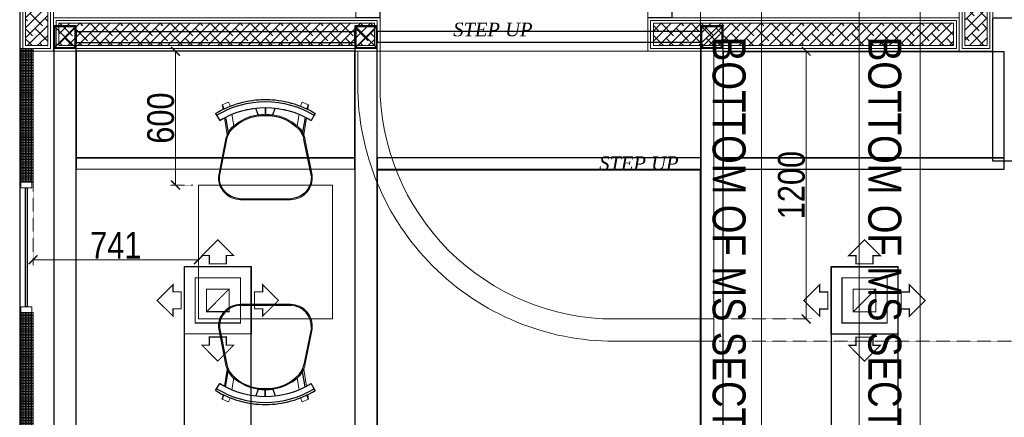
# Model space of a CAD drawing. Header units: millimetres. Extents: x -106827 to 92813, y -35754 to 7831.
# Tile 51 of 160: x -56150 to -51737, y -20108 to -18326. Entities that reach past the tile are written whole.
import ezdxf
from ezdxf.xclip import XClip

# ---------------------------------------------------------------- set-up
doc = ezdxf.new("R2010")
doc.units = ezdxf.units.MM
doc.header["$XCLIPFRAME"] = 2
doc.header["$PDMODE"] = 35
doc.linetypes.add('General Arrangement Plan$0$( Hidden )', pattern=[0.375, 0.25, -0.125])
doc.linetypes.add('General Arrangement Plan$1$HIDDEN', pattern=[0.375, 0.25, -0.125])
for name, color, linetype, lineweight in [('2020 HVAC SUPPLY AIR DUCT', 3, 'Continuous', 25), ('2020 HVAC SUPPLY GRILLE & DIFFSUR', 80, 'Continuous', 15), ('General Arrangement Plan$0$DIM', 7, 'Continuous', 13), ('General Arrangement Plan$1$A-HATCH', 15, 'Continuous', 0), ('General Arrangement Plan$1$A-PARTITION', 23, 'Continuous', 9), ('General Arrangement Plan$1$BEAM', 113, 'Continuous', 9), ('General Arrangement Plan$1$Finishes', 5, 'Continuous', 13), ('General Arrangement Plan$1$FURN', 252, 'Continuous', 5), ('General Arrangement Plan$1$glass partition', 132, 'Continuous', 0), ('General Arrangement Plan$1$WALL NEW', 6, 'Continuous', 13)]:
    doc.layers.add(name, color=color, linetype=linetype, lineweight=lineweight)
for name, color, linetype in [('General Arrangement Plan$1$Equipment', 5, 'Continuous'), ('General Arrangement Plan$1$Equipment Name', 7, 'Continuous'), ('General Arrangement Plan$1$ID-LOOSE2', 8, 'Continuous'), ('General Arrangement Plan$1$id-partition', 7, 'Continuous'), ('General Arrangement Plan$1$IDS-DOOR', 45, 'Continuous')]:
    doc.layers.add(name, color=color, linetype=linetype)
doc.layers.add('General Arrangement Plan$1$MS', color=7, linetype='Continuous', lineweight=0, true_color=0x3c5977)
doc.styles.add('General Arrangement Plan$1$Standard', font='ARIALN.TTF')
doc.styles.add('General Arrangement Plan$1$style 2', font='arial.ttf', dxfattribs={"height": 25})
doc.styles.add('General Arrangement Plan$1$TMH-TEXT', font='simplex.shx', dxfattribs={"width": 0.8})
doc.dimstyles.new('General Arrangement Plan$1$TFS-Dim', dxfattribs={"dimtxt": 120, "dimasz": 40, "dimexe": 25, "dimexo": 25, "dimgap": 4.5, "dimtad": 1, "dimdec": 0, "dimzin": 0, "dimdsep": 46, "dimtxsty": 'General Arrangement Plan$1$Standard', "dimblk": 'General Arrangement Plan$1$_ArchTick', "dimcen": 0.09, "dimdle": 2, "dimclrd": 256, "dimclre": 8, "dimadec": 0, "dimazin": 0, "dimtfac": 1, "dimtdec": 0, "dimtofl": 0, "dimtmove": 1, "dimatfit": 3, "dimfxl": 1, "dimtolj": 1, "dimtzin": 0, "dimlwd": -1, "dimlwe": -1, "dimarcsym": 0})

# ---------------------------------------------------------------- blocks, each defined once
blk = doc.blocks.new('General Arrangement Plan$1$A$C08D46EED')
at = {"lineweight": 0}
for p, q in [((-523.2, 710.2), (-440.8, 609.6)), ((-1219.8, 140, 0), (-1137.4, 39.4))]:
    blk.add_line(p, q, dxfattribs=at)
at = {"linetype": 'Continuous', "lineweight": 0, "const_width": 6}
blk.add_lwpolyline([(-440.8, 609.6), (-523.2, 710.2), (-569.6, 672.2), (-525.3, 618), (-513.6, 627.5), (-475.6, 581.1)], close=True, dxfattribs=at)
blk.add_lwpolyline([(-440.8, 609.6), (-523.2, 710.2), (-569.6, 672.2), (-525.3, 618), (-513.6, 627.5), (-475.6, 581.1)], close=True, dxfattribs=at)
at = {"lineweight": 0}
blk.add_lwpolyline([(-513.6, 627.5), (-560.1, 589.5), (-46.4, -38), (0, 0)], close=True, dxfattribs=at)
blk.add_lwpolyline([(-513.6, 627.5), (-560.1, 589.5), (-46.4, -38), (0, 0)], close=True, dxfattribs=at)
at = {"linetype": 'Continuous', "lineweight": 0, "const_width": 6, "elevation": 0}
blk.add_lwpolyline([(-1138.2, 38.8), (-1220.6, 139.4), (-1174.1, 177.4), (-1129.8, 123.2), (-1141.4, 113.7), (-1103.4, 67.3)], close=True, dxfattribs=at)
blk.add_lwpolyline([(-1138.2, 38.8), (-1220.6, 139.4), (-1174.1, 177.4), (-1129.8, 123.2), (-1141.4, 113.7), (-1103.4, 67.3)], close=True, dxfattribs=at)
at = {"color": 8, "linetype": 'General Arrangement Plan$1$HIDDEN', "ltscale": 0.025}
blk.add_arc((-511.6, 632, 0), 815.6, 219.45, 304.7707, dxfattribs=at)
blk = doc.blocks.new('General Arrangement Plan$1$A$C180F00E5')
at = {"layer": 'General Arrangement Plan$1$ID-LOOSE2', "ltscale": 0.05}
for p, q in [((0.0334, 0.4698), (0.0422, 0.4499)), ((0.2137, 0.42), (0.2013, 0.454)), ((0.249, 0.4567), (0.249, 0.4217)), ((0.249, 0.4567), (0.249, 0.4217)), ((0.249, 0.4567), (0.249, 0.4217)), ((0.249, 0.4567), (0.249, 0.4217)), ((0.251, 0.4567), (0.251, 0.4217)), ((0.251, 0.4567), (0.251, 0.4217)), ((0.251, 0.4567), (0.251, 0.4217)), ((0.251, 0.4567), (0.251, 0.4217)), ((0.2863, 0.42), (0.2987, 0.454)), ((0.4666, 0.4698), (0.4578, 0.4499)), ((0, 0.4273), (0.0056, 0.4182)), ((0.0056, 0.4182), (0.0211, 0.3926)), ((0.0505, 0.4078), (0.0635, 0.3317)), ((0.4495, 0.4078), (0.4365, 0.3317)), ((0.4944, 0.4182), (0.4789, 0.3926)), ((0.5, 0.4273), (0.4944, 0.4182)), ((0.0191, 0.1124), (0.0568, 0.2987)), ((0.4809, 0.1124), (0.4432, 0.2987)), ((0.3817, 0), (0.1183, 0))]:
    blk.add_line(p, q, dxfattribs=at)
for centre, radius, start, end in [((0.25, 0.0159), 0.4814, 90, 121.2845), ((0.25, 0.0159), 0.4814, 58.7155, 90), ((0.25, 0.0159), 0.4707, 58.7155, 121.2845), ((0.25, 0.0159), 0.4408, 90, 121.2845), ((0.25, 0.0159), 0.4408, 58.7155, 90), ((0.2398, 0.2036), 0.2135, 87.2356, 138.4785), ((0.24, 0.1996), 0.2218, 87.4171, 96.8127), ((0.2602, 0.2036), 0.2135, 41.5215, 92.7644), ((0.2602, 0.2036), 0.2135, 92.7472, 92.7644), ((0.26, 0.1996), 0.2218, 83.1873, 92.5829), ((0.2398, 0.2036), 0.2135, 87.2356, 87.2528), ((0.1674, 0.2748), 0.1186, 130.1141, 157.4138), ((0.3326, 0.2748), 0.1186, 22.5862, 49.8859), ((0.1548, 0.2789), 0.1, 138.4785, 168.5607), ((0.3452, 0.2789), 0.1, 11.4393, 41.5215), ((0.1266, 0.1074), 0.1077, 177.3178, 265.5501), ((0.3734, 0.1074), 0.1077, 274.4499, 2.6822)]:
    blk.add_arc(centre, radius, start, end, dxfattribs=at)
blk = doc.blocks.new('General Arrangement Plan$1$ghg')
at = {"layer": 'General Arrangement Plan$1$FURN', "ltscale": 1000}
for points in [[(4414156.4, -494204.2), (4414156.4, -493980.8, -0.451699), (4414267.2, -493883.2), (4414430.3, -493915.5, -0.04991), (4414447.4, -493920.7), (4414524, -493909.1, 0.015491), (4414512, -493887.8), (4414543, -493869), (4414543, -493869, -0.022121), (4414561.3, -493902.3), (4414581, -493898.8), (4414593.7, -493927.4), (4414575.9, -493935.3, -0.093712), (4414575.9, -493935.3, -0.189086), (4414575.9, -494249.7), (4414593.7, -494257.6), (4414581, -494286.2), (4414561.3, -494282.7, -0.022121), (4414543, -494316.1), (4414543, -494316.1), (4414512, -494297.2, 0.015491), (4414524, -494275.9), (4414447.4, -494264.3, -0.04991), (4414430.3, -494269.5), (4414267.2, -494301.8, -0.451699), (4414156.4, -494204.2)], [(4414566.9, -494048.9), (4414536.4, -494060, 0.145154), (4414487.7, -493950.3), (4414539.2, -493941.6, -0.070666), (4414566.9, -494048.9)], [(4414566.9, -494136.1), (4414536.4, -494125, -0.145154), (4414487.7, -494234.7), (4414539.2, -494243.5, 0.070666), (4414566.9, -494136.1)]]:
    blk.add_lwpolyline(points, format="xyb", close=True, dxfattribs=at)
at = {"layer": 'General Arrangement Plan$1$FURN', "ltscale": 1000, "xscale": 894.2026233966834, "yscale": 894.2026233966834, "zscale": 894.2026233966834, "rotation": 270}
blk.add_blockref('General Arrangement Plan$1$A$C180F00E5', (4414160.9, -493869), dxfattribs=at)
blk = doc.blocks.new('General Arrangement Plan$1$_ArchTick')
at = {"color": 0, "linetype": 'ByBlock', "const_width": 0.15}
blk.add_lwpolyline([(-0.5, -0.5), (0.5, 0.5)], dxfattribs=at)
blk = doc.blocks.new('*D258')
at = {"layer": 'Defpoints', "color": 0}
for p in [(3573.2, 11235.3), (3158.8, 10035.4), (3573.2, 10035.4)]:
    blk.add_point(p, dxfattribs=at)
at = {"layer": 'General Arrangement Plan$0$DIM', "color": 8}
blk.add_line((3573.2, 11237.3), (3573.2, 10033.4), dxfattribs=at)
at = {"layer": 'General Arrangement Plan$0$DIM', "color": 8, "linetype": 'General Arrangement Plan$0$( Hidden )'}
blk.add_line((3183.8, 10035.4), (3598.2, 10035.4), dxfattribs=at)
at = {"layer": 'General Arrangement Plan$0$DIM', "color": 8, "xscale": 40, "yscale": 40, "zscale": 40}
for p, rotation in [((3573.2, 11235.3), 90), ((3573.2, 10035.4), 270)]:
    blk.add_blockref('General Arrangement Plan$1$_ArchTick', p, dxfattribs=dict(at, rotation=rotation))
at = {"layer": 'General Arrangement Plan$0$DIM', "color": 0, "insert": (3507.4, 10635.3), "char_height": 120, "attachment_point": 5, "rotation": 90, "style": 'General Arrangement Plan$1$Standard'}
blk.add_mtext('\\A1;1200', dxfattribs=at)
blk = doc.blocks.new('*D271')
at = {"layer": 'Defpoints', "color": 0}
for p in [(108.3, 10747.8), (849.7, 10335.4), (108.3, 10300.9)]:
    blk.add_point(p, dxfattribs=at)
at = {"layer": 'General Arrangement Plan$0$DIM', "color": 8, "linetype": 'General Arrangement Plan$0$( Hidden )'}
for p, q in [((108.3, 10722.8), (108.3, 10275.9)), ((849.7, 10310.4), (849.7, 10275.9))]:
    blk.add_line(p, q, dxfattribs=at)
at = {"layer": 'General Arrangement Plan$0$DIM', "color": 8}
blk.add_line((851.7, 10300.9), (106.3, 10300.9), dxfattribs=at)
at = {"layer": 'General Arrangement Plan$0$DIM', "color": 8, "xscale": 40, "yscale": 40, "zscale": 40, "rotation": 180}
blk.add_blockref('General Arrangement Plan$1$_ArchTick', (108.3, 10300.9), dxfattribs=at)
at = {"layer": 'General Arrangement Plan$0$DIM', "color": 8, "xscale": 40, "yscale": 40, "zscale": 40}
blk.add_blockref('General Arrangement Plan$1$_ArchTick', (849.7, 10300.9), dxfattribs=at)
at = {"layer": 'General Arrangement Plan$0$DIM', "color": 0, "insert": (479, 10365.7), "char_height": 120, "attachment_point": 5, "style": 'General Arrangement Plan$1$Standard'}
blk.add_mtext('\\A1;741', dxfattribs=at)
blk = doc.blocks.new('*D263')
at = {"layer": 'Defpoints', "color": 0}
for p in [(746.5, 11235.3), (849.7, 11235.3), (849.7, 10635.4)]:
    blk.add_point(p, dxfattribs=at)
at = {"layer": 'General Arrangement Plan$0$DIM', "color": 8, "linetype": 'General Arrangement Plan$0$( Hidden )'}
for p, q in [((824.7, 11235.3), (721.5, 11235.3)), ((824.7, 10635.4), (721.5, 10635.4))]:
    blk.add_line(p, q, dxfattribs=at)
at = {"layer": 'General Arrangement Plan$0$DIM', "color": 8}
blk.add_line((746.5, 10633.4), (746.5, 11237.3), dxfattribs=at)
at = {"layer": 'General Arrangement Plan$0$DIM', "color": 8, "xscale": 40, "yscale": 40, "zscale": 40}
for p, rotation in [((746.5, 11235.3), 90), ((746.5, 10635.4), 270)]:
    blk.add_blockref('General Arrangement Plan$1$_ArchTick', p, dxfattribs=dict(at, rotation=rotation))
at = {"layer": 'General Arrangement Plan$0$DIM', "color": 0, "insert": (680.8, 10935.4), "char_height": 120, "attachment_point": 5, "rotation": 90, "style": 'General Arrangement Plan$1$Standard'}
blk.add_mtext('\\A1;600', dxfattribs=at)
blk = doc.blocks.new('*D264')
at = {"layer": 'Defpoints', "color": 0}
for p in [(3158.8, 9935.3), (5061.9, 9935.3), (4358.8, 8935.4)]:
    blk.add_point(p, dxfattribs=at)
at = {"layer": 'General Arrangement Plan$0$DIM', "color": 8, "linetype": 'General Arrangement Plan$0$( Hidden )'}
for p, q in [((3183.8, 9935.3), (5086.9, 9935.3)), ((4383.8, 8935.4), (5086.9, 8935.4))]:
    blk.add_line(p, q, dxfattribs=at)
at = {"layer": 'General Arrangement Plan$0$DIM', "color": 8}
blk.add_line((5061.9, 8933.4), (5061.9, 9937.3), dxfattribs=at)
at = {"layer": 'General Arrangement Plan$0$DIM', "color": 8, "xscale": 40, "yscale": 40, "zscale": 40}
for p, rotation in [((5061.9, 9935.3), 90), ((5061.9, 8935.4), 270)]:
    blk.add_blockref('General Arrangement Plan$1$_ArchTick', p, dxfattribs=dict(at, rotation=rotation))
at = {"layer": 'General Arrangement Plan$0$DIM', "color": 0, "insert": (4996.1, 9435.4), "char_height": 120, "attachment_point": 5, "rotation": 90, "style": 'General Arrangement Plan$1$Standard'}
blk.add_mtext('\\A1;1000', dxfattribs=at)
blk = doc.blocks.new('General Arrangement Plan$1$A$C0642dd72')
at = {"layer": 'General Arrangement Plan$1$MS', "ltscale": 10}
for p, q in [((0, 10224.7), (100, 10324.7)), ((100, 10224.7), (0, 10324.7)), ((1350.1, 10224.7), (1450.1, 10324.7)), ((1450.1, 10224.7), (1350.1, 10324.7)), ((2899.7, 10224.7), (2999.7, 10324.7)), ((2999.7, 10224.7), (2899.7, 10324.7))]:
    blk.add_line(p, q, dxfattribs=at)
for points in [[(0, 10224.7), (100, 10224.7), (100, 10324.7), (0, 10324.7)], [(4, 10228.7), (96, 10228.7), (96, 10320.7), (4, 10320.7)], [(1350.1, 10224.7), (1450.1, 10224.7), (1450.1, 10324.7), (1350.1, 10324.7)], [(1354.1, 10228.7), (1446.1, 10228.7), (1446.1, 10320.7), (1354.1, 10320.7)], [(2899.7, 10224.7), (2999.7, 10224.7), (2999.7, 10324.7), (2899.7, 10324.7)], [(2903.7, 10228.7), (2995.7, 10228.7), (2995.7, 10320.7), (2903.7, 10320.7)]]:
    blk.add_lwpolyline(points, close=True, dxfattribs=at)
blk = doc.blocks.new('A$C03659140')
at = {"ltscale": 10}
for p, q in [((0, 10224.7), (100, 10324.7)), ((100, 10224.7), (0, 10324.7)), ((1350.1, 10224.7), (1450.1, 10324.7)), ((1450.1, 10224.7), (1350.1, 10324.7)), ((2899.7, 10224.7), (2999.7, 10324.7)), ((2999.7, 10224.7), (2899.7, 10324.7))]:
    blk.add_line(p, q, dxfattribs=at)
at = {"color": 4, "ltscale": 10}
for points in [[(0, 10224.7), (100, 10224.7), (100, 10324.7), (0, 10324.7)], [(4, 10228.7), (96, 10228.7), (96, 10320.7), (4, 10320.7)], [(1350.1, 10224.7), (1450.1, 10224.7), (1450.1, 10324.7), (1350.1, 10324.7)], [(1354.1, 10228.7), (1446.1, 10228.7), (1446.1, 10320.7), (1354.1, 10320.7)], [(2899.7, 10224.7), (2999.7, 10224.7), (2999.7, 10324.7), (2899.7, 10324.7)], [(2903.7, 10228.7), (2995.7, 10228.7), (2995.7, 10320.7), (2903.7, 10320.7)]]:
    blk.add_lwpolyline(points, close=True, dxfattribs=at)
at = {"color": 6, "ltscale": 10}
for points in [[(100, 10250.7), (1350.1, 10250.7), (1350.1, 10298.7), (100, 10298.7)], [(1450.1, 10252.3), (2899.7, 10252.2), (2899.7, 10300.2), (1450.1, 10300.3)]]:
    blk.add_lwpolyline(points, close=True, dxfattribs=at)
at = {"color": 3, "ltscale": 10}
for points in [[(99.9, 5442), (100, 10224.7), (0, 10224.7), (-0.1, 5442)], [(1450.1, 5441.9), (1450.3, 10224.7), (1350.3, 10224.7), (1350.1, 5441.9)], [(2999.6, 5442.5), (2999.9, 10224.7), (2899.9, 10224.7), (2899.6, 5442.5)]]:
    blk.add_lwpolyline(points, close=True, dxfattribs=at)
at = {"color": 30, "ltscale": 10}
for points in [[(100, 9683.5), (1350.1, 9683.4), (1350.1, 9733.4), (100, 9733.5)], [(1450.1, 9683.5), (2899.7, 9683.4), (2899.7, 9733.4), (1450.1, 9733.5)], [(2999.7, 9683.4), (4260.3, 9683.4), (4260.3, 9733.4), (2999.7, 9733.4)]]:
    blk.add_lwpolyline(points, close=True, dxfattribs=at)
blk = doc.blocks.new('Supply Air Sq Diffuser')
at = {"layer": '2020 HVAC SUPPLY GRILLE & DIFFSUR', "color": 7, "const_width": 5.06}
for points in [[(-32369.6, 45578.4), (-32299, 45507.5), (-32331.4, 45507.5), (-32331.4, 45470.8), (-32407.8, 45470.8), (-32407.8, 45507.5), (-32440.1, 45507.5)], [(-32641.4, 45306.6), (-32570.5, 45377.1), (-32570.5, 45344.7), (-32533.8, 45344.7), (-32533.8, 45268.4), (-32570.5, 45268.4), (-32570.5, 45236)], [(-32097.8, 45306.6), (-32168.6, 45236), (-32168.6, 45268.4), (-32205.3, 45268.4), (-32205.3, 45344.7), (-32168.6, 45344.7), (-32168.6, 45377.1)], [(-32369.6, 45034.7), (-32440.1, 45105.6), (-32407.8, 45105.6), (-32407.8, 45142.3), (-32331.4, 45142.3), (-32331.4, 45105.6), (-32299, 45105.6)]]:
    blk.add_lwpolyline(points, close=True, dxfattribs=at)
at = {"layer": '2020 HVAC SUPPLY GRILLE & DIFFSUR', "color": 202, "const_width": 5.06}
for points in [[(-32519.7, 45456.7), (-32519.7, 45156.4), (-32219.5, 45156.4), (-32219.5, 45456.7)], [(-32470.8, 45407.8), (-32470.8, 45205.3), (-32268.3, 45205.3), (-32268.3, 45407.8)], [(-32420.2, 45357.2), (-32420.2, 45255.9), (-32319, 45255.9), (-32319, 45357.2)]]:
    blk.add_lwpolyline(points, close=True, dxfattribs=at)
blk.add_lwpolyline([(-32420.2, 45255.9), (-32319, 45357.2)], dxfattribs=at)
blk = doc.blocks.new('General Arrangement Plan')
at = {"layer": 'General Arrangement Plan$1$A-HATCH', "lineweight": -2, "true_color": 0x939598}
h = blk.add_hatch(dxfattribs=at)
h.set_pattern_fill('ANSI38', color=252, scale=10, angle=180)
h.paths.add_polyline_path([(174.3, 12886.2), (174.3, 11260.3), (74.3, 11260.3), (74.3, 12886.2)])
h = blk.add_hatch(dxfattribs=at)
h.set_pattern_fill('ANSI38', color=252, scale=10, angle=180)
h.paths.add_polyline_path([(4384, 11260.3), (4384, 12575.7), (4284, 12575.7), (4284, 11260.3)])
h = blk.add_hatch(dxfattribs=at)
h.set_pattern_fill('ANSI38', color=252, scale=10, angle=180)
h.paths.add_polyline_path([(1638.3, 11260.3), (224.3, 11260.3), (224.3, 11360.3), (1638.3, 11360.3)])
h = blk.add_hatch(dxfattribs=at)
h.set_pattern_fill('ANSI38', color=252, scale=10, angle=180)
h.paths.add_polyline_path([(4234, 11360.3), (2888.3, 11360.3), (2888.3, 11260.3), (4234, 11260.3)])
at = {"layer": 'General Arrangement Plan$1$glass partition'}
h = blk.add_hatch(dxfattribs=at)
h.set_pattern_fill('ANGLE', color=1)
h.set_pattern_definition([(0, (-532654.8485, -105977.253), (0, 6.985), [5.08, -1.905]), (90, (-532654.8485, -105977.253), (-6.985, 4e-16), [5.08, -1.905])])
h.paths.add_polyline_path([(48.3, 11047.8), (108.3, 11047.8), (108.3, 11247.8), (48.3, 11247.8)])
h = blk.add_hatch(dxfattribs=at)
h.set_pattern_fill('ANGLE', color=1)
h.set_pattern_definition([(0, (-532654.8485, -106177.253), (0, 6.985), [5.08, -1.905]), (90, (-532654.8485, -106177.253), (-6.985, 4e-16), [5.08, -1.905])])
h.paths.add_polyline_path([(48.3, 10847.8), (108.3, 10847.8), (108.3, 11047.8), (48.3, 11047.8)])
h = blk.add_hatch(dxfattribs=at)
h.set_pattern_fill('ANGLE', color=1)
h.set_pattern_definition([(0, (-532654.8485, -106377.253), (0, 6.985), [5.08, -1.905]), (90, (-532654.8485, -106377.253), (-6.985, 4e-16), [5.08, -1.905])])
h.paths.add_polyline_path([(48.3, 10647.8), (108.3, 10647.8), (108.3, 10847.8), (48.3, 10847.8)])
h = blk.add_hatch(dxfattribs=at)
h.set_pattern_fill('ANGLE', color=1)
h.set_pattern_definition([(0, (-532654.8485, -107160.341), (0, 6.985), [5.08, -1.905]), (90, (-532654.8485, -107160.341), (-6.985, 4e-16), [5.08, -1.905])])
h.paths.add_polyline_path([(48.3, 9864.8), (108.3, 9864.8), (108.3, 10064.8), (48.3, 10064.8)])
h = blk.add_hatch(dxfattribs=at)
h.set_pattern_fill('ANGLE', color=1)
h.set_pattern_definition([(0, (-532654.8485, -107360.341), (0, 6.985), [5.08, -1.905]), (90, (-532654.8485, -107360.341), (-6.985, 4e-16), [5.08, -1.905])])
h.paths.add_polyline_path([(48.3, 9664.8), (108.3, 9664.8), (108.3, 9864.8), (48.3, 9864.8)])
h = blk.add_hatch(dxfattribs=at)
h.set_pattern_fill('ANGLE', color=1)
h.set_pattern_definition([(0, (-532654.8485, -107560.341), (0, 6.985), [5.08, -1.905]), (90, (-532654.8485, -107560.341), (-6.985, 4e-16), [5.08, -1.905])])
h.paths.add_polyline_path([(48.3, 9464.8), (108.3, 9464.8), (108.3, 9664.8), (48.3, 9664.8)])
at = {"layer": 'General Arrangement Plan$1$A-PARTITION', "ltscale": 10}
for p, q in [((2863.3, 11235.3), (1663.3, 11235.3)), ((3158.8, 10035.4), (3158.8, 11235.3))]:
    blk.add_line(p, q, dxfattribs=at)
blk.add_lwpolyline([(1663.3, 11235.3), (1663.3, 11085.3, 0.414214), (2713.3, 10035.3), (3158.8, 10035.3), (3158.8, 9935.3), (2713.3, 9935.3, -0.414214), (1563.3, 11085.3), (1563.3, 11235.3)], format="xyb", dxfattribs=at)
at = {"layer": 'General Arrangement Plan$1$BEAM', "linetype": 'General Arrangement Plan$0$( Hidden )', "ltscale": 11}
for points in [[(3373.3, 14050.1), (3373.2, 899.1), (3099.8, 899.1), (3099.8, 14050.1)], [(4084.2, 14050.1), (4084.2, 899.1), (3810.8, 899.1), (3810.8, 14050.1)]]:
    blk.add_lwpolyline(points, close=True, dxfattribs=at)
at = {"layer": 'General Arrangement Plan$1$Equipment', "color": 32, "ltscale": 0.2}
blk.add_lwpolyline([(4407.7, 10743.6), (10108.5, 10743.6), (10108.5, 11382.6), (4407.7, 11382.6)], close=True, dxfattribs=at)
at = {"layer": 'General Arrangement Plan$1$Finishes'}
for points in [[(199.3, 12911.2), (199.3, 11235.3), (49.3, 11235.3), (49.3, 12911.2)], [(4409, 11235.3), (4409, 12600.7), (4259, 12600.7), (4259, 11235.3)], [(1663.3, 11235.3), (199.3, 11235.3), (199.3, 11385.3), (1663.3, 11385.3)], [(4259, 11385.3), (2863.3, 11385.3), (2863.3, 11235.3), (4259, 11235.3)]]:
    blk.add_lwpolyline(points, close=True, dxfattribs=at)
at = {"layer": 'General Arrangement Plan$1$FURN', "color": 7}
blk.add_lwpolyline([(1449.7, 10035.4), (849.7, 10035.4), (849.7, 10635.4), (1449.7, 10635.4)], close=True, dxfattribs=at)
at = {"layer": 'General Arrangement Plan$1$glass partition', "color": 1}
for points in [[(48.3, 11047.8), (108.3, 11047.8), (108.3, 11247.8), (48.3, 11247.8)], [(48.3, 10847.8), (108.3, 10847.8), (108.3, 11047.8), (48.3, 11047.8)], [(48.3, 10647.8), (108.3, 10647.8), (108.3, 10847.8), (48.3, 10847.8)], [(53.3, 10647.8), (103.3, 10647.8), (103.3, 10622.8), (53.3, 10622.8)], [(48.3, 9864.8), (108.3, 9864.8), (108.3, 10064.8), (48.3, 10064.8)], [(53.3, 10089.8), (103.3, 10089.8), (103.3, 10064.8), (53.3, 10064.8)], [(48.3, 9664.8), (108.3, 9664.8), (108.3, 9864.8), (48.3, 9864.8)], [(48.3, 9464.8), (108.3, 9464.8), (108.3, 9664.8), (48.3, 9664.8)]]:
    blk.add_lwpolyline(points, close=True, dxfattribs=at)
at = {"layer": 'General Arrangement Plan$1$id-partition', "color": 4}
blk.add_lwpolyline([(74.1, 10089.8), (74.1, 10622.8), (82.5, 10622.8), (82.5, 10089.8)], close=True, dxfattribs=at)
at = {"layer": 'General Arrangement Plan$1$WALL NEW'}
for points in [[(186.8, 12898.7), (186.8, 11247.8), (61.8, 11247.8), (61.8, 12898.7)], [(174.3, 12886.2), (174.3, 11260.3), (74.3, 11260.3), (74.3, 12886.2)], [(4396.5, 11247.8), (4396.5, 12588.2), (4271.5, 12588.2), (4271.5, 11247.8)], [(4384, 11260.3), (4384, 12575.7), (4284, 12575.7), (4284, 11260.3)], [(1650.8, 11247.8), (211.8, 11247.8), (211.8, 11372.8), (1650.8, 11372.8)], [(1638.3, 11260.3), (224.3, 11260.3), (224.3, 11360.3), (1638.3, 11360.3)], [(4246.5, 11372.8), (2875.8, 11372.8), (2875.8, 11247.8), (4246.5, 11247.8)], [(4234, 11360.3), (2888.3, 11360.3), (2888.3, 11260.3), (4234, 11260.3)]]:
    blk.add_lwpolyline(points, close=True, dxfattribs=at)
at = {"layer": 'General Arrangement Plan$1$FURN', "color": 7, "xscale": -1, "rotation": 270}
blk.add_blockref('General Arrangement Plan$1$ghg', (495242.2, -4403586.7), dxfattribs=at)
at = {"layer": 'General Arrangement Plan$1$FURN', "color": 7, "rotation": 270}
blk.add_blockref('General Arrangement Plan$1$ghg', (495242.2, 4424257.5), dxfattribs=at)
at = {"layer": 'General Arrangement Plan$1$IDS-DOOR', "color": 1, "zscale": 0.8330996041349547}
for p, xscale, yscale, rotation in [((929.4, 11422.8), 0.8330996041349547, 0.8330996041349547, 230.6991735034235), ((3597.3, 11422.8), -0.8330996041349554, 0.8330996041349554, 129.3008264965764)]:
    blk.add_blockref('General Arrangement Plan$1$A$C08D46EED', p, dxfattribs=dict(at, xscale=xscale, yscale=yscale, rotation=rotation))
at = {"layer": 'General Arrangement Plan$1$MS', "ltscale": 10}
blk.add_blockref('General Arrangement Plan$1$A$C0642dd72', (200.7, 1023.9), dxfattribs=at)
at = {"layer": 'General Arrangement Plan$1$BEAM', "char_height": 147.925, "width": 5195.333, "attachment_point": 7, "rotation": 270, "style": 'General Arrangement Plan$1$TMH-TEXT'}
for s, insert in [('{\\fArial|b0|i0|c0|p34;\\C5;BOTTOM OF MS SECTION @13\'-11" FROM RAW FLOOR LEVEL}', (3124, 11300.1)), ('{\\fArial|b0|i0|c0|p34;\\C5;BOTTOM OF MS SECTION @9\'-8" FROM RAW FLOOR LEVEL}', (3821.7, 11300.1))]:
    blk.add_mtext(s, dxfattribs=dict(at, insert=insert))
at = {"layer": 'General Arrangement Plan$1$Equipment Name', "char_height": 60.96, "width": 514.034, "attachment_point": 7, "rotation": 0.0081, "style": 'General Arrangement Plan$1$style 2'}
for insert in [(1991.3, 11301.3), (2645.5, 10702.4)]:
    blk.add_mtext('\\A1;{\\fBookman Old Style|b0|i1|c0|p18;STEP UP}', dxfattribs=dict(at, insert=insert))
at = {"layer": 'General Arrangement Plan$0$DIM', "color": 9, "true_color": 0xc7c8ca}
for base, p1, p2, picture, middle in [((746.5, 11235.3), (849.7, 10635.4), (849.7, 11235.3), '*D263', (680.8, 10935.4)), ((3573.2, 10035.4), (3573.2, 11235.3), (3158.8, 10035.4), '*D258', (3507.4, 10635.3)), ((5061.9, 9935.3), (4358.8, 8935.4), (3158.8, 9935.3), '*D264', (4996.1, 9435.4))]:
    dim = blk.add_linear_dim(base=base, p1=p1, p2=p2, angle=90, dimstyle='General Arrangement Plan$1$TFS-Dim', override={"dimclrd": 8}, dxfattribs=at)
    dim.commit()
    dim.dimension.update_dxf_attribs({"geometry": picture, "text_midpoint": middle})
dim = blk.add_linear_dim(base=(108.3, 10300.9), p1=(849.7, 10335.4), p2=(108.3, 10747.8), dimstyle='General Arrangement Plan$1$TFS-Dim', override={"dimclrd": 8}, dxfattribs=at)
dim.commit()
dim.dimension.update_dxf_attribs({"geometry": '*D271', "text_midpoint": (479, 10365.7)})

msp = doc.modelspace()

# ---------------------------------------------------------------- block references
at = {"color": 7}
ref = msp.add_blockref('General Arrangement Plan', (-56198.2, -29702.5), dxfattribs=at)
XClip(ref).set_block_clipping_path([(48.7190010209, -107.5186207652), (15251.6043912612, 15253.5715002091)])

# ---------------------------------------------------------------- next in the draw order: linework, layer by layer
for points in [[(-55897.5, -18945.1), (-54647.2, -18945.1), (-54647.2, -18467.2), (-55897.5, -18467.2)], [(-52997.6, -18945.2), (-51737.1, -18945.2), (-51737.1, -18470.6), (-52997.6, -18470.6)], [(-54547.3, -20165.1), (-53098.4, -20165.1), (-53098.4, -19000.1), (-54547.3, -19000.1)]]:
    msp.add_lwpolyline(points, close=True, dxfattribs=at)
at = {"layer": '2020 HVAC SUPPLY AIR DUCT'}
for points in [[(-55412.4, -20453.9), (-55112.2, -20453.9), (-55112.2, -19434.2), (-55412.4, -19434.2)], [(-52513.8, -20453.9), (-52213.5, -20453.9), (-52213.5, -19434.2), (-52513.8, -19434.2)]]:
    msp.add_lwpolyline(points, close=True, dxfattribs=at)

# ---------------------------------------------------------------- next in the draw order: block references
at = {"color": 7}
msp.add_blockref('A$C03659140', (-55997.5, -28678.6), dxfattribs=at)
at = {"layer": '2020 HVAC SUPPLY GRILLE & DIFFSUR'}
for p in [(-22892.4, -64890.5), (-19994, -64890.8)]:
    msp.add_blockref('Supply Air Sq Diffuser', p, dxfattribs=at)

doc.saveas('drawing.dxf')
